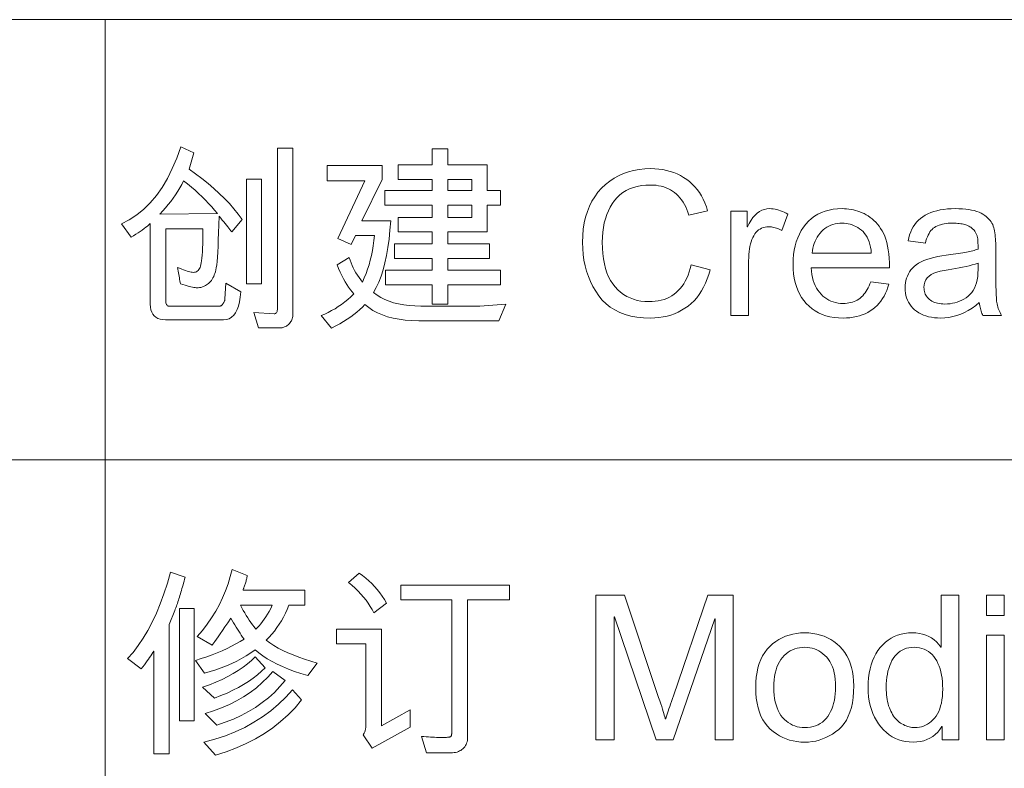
# Model space of a CAD drawing. Header units: millimetres. Extents: x 2163 to 2692, y -1564 to -1190.
# Tile 28 of 45: x 2599 to 2617, y -1531 to -1517. Entities that reach past the tile are written whole.
import ezdxf

# ---------------------------------------------------------------- set-up
doc = ezdxf.new("R2010")
doc.units = ezdxf.units.MM

msp = doc.modelspace()

# ---------------------------------------------------------------- linework, layer by layer
at = {"color": 7, "lineweight": 13}
for p, q in [((2466.018, -1517.474), (2679.145, -1517.474)), ((2548.825, -1525.376), (2679.145, -1525.376))]:
    msp.add_line(p, q, dxfattribs=at)
at = {"color": 7, "lineweight": 13, "ltscale": 0.4125}
msp.add_line((2600.953, -1517.474), (2600.953, -1541.234), dxfattribs=at)
at = {"color": 7, "lineweight": 13}
for points in [[(2603.414, -1521.061), (2603.225, -1521.285), (2603.21, -1521.264), (2603.193, -1521.241), (2603.174, -1521.216), (2603.154, -1521.19), (2603.132, -1521.162), (2603.108, -1521.133), (2603.083, -1521.103), (2603.056, -1521.071), (2603.027, -1521.037), (2602.997, -1521.002), (2602.993, -1521.157), (2602.989, -1521.298), (2602.984, -1521.426), (2602.979, -1521.542), (2602.974, -1521.645), (2602.968, -1521.735), (2602.962, -1521.812), (2602.955, -1521.877), (2602.948, -1521.928), (2602.94, -1521.967), (2602.932, -1521.998), (2602.923, -1522.028), (2602.912, -1522.057), (2602.901, -1522.083), (2602.888, -1522.108), (2602.874, -1522.131), (2602.86, -1522.153), (2602.844, -1522.173), (2602.827, -1522.191), (2602.809, -1522.207), (2602.791, -1522.222), (2602.772, -1522.236), (2602.752, -1522.247), (2602.732, -1522.258), (2602.712, -1522.266), (2602.691, -1522.273), (2602.669, -1522.279), (2602.648, -1522.283), (2602.625, -1522.285), (2602.603, -1522.286), (2602.587, -1522.285), (2602.568, -1522.283), (2602.546, -1522.28), (2602.521, -1522.275), (2602.493, -1522.268), (2602.462, -1522.261), (2602.427, -1522.251), (2602.39, -1522.241), (2602.349, -1522.229), (2602.305, -1522.215), (2602.3, -1522.19), (2602.295, -1522.164), (2602.29, -1522.137), (2602.285, -1522.109), (2602.279, -1522.08), (2602.274, -1522.05), (2602.268, -1522.019), (2602.262, -1521.987), (2602.257, -1521.954), (2602.251, -1521.92), (2602.29, -1521.937), (2602.328, -1521.953), (2602.362, -1521.966), (2602.394, -1521.978), (2602.424, -1521.988), (2602.451, -1521.996), (2602.475, -1522.002), (2602.497, -1522.007), (2602.517, -1522.009), (2602.534, -1522.01), (2602.554, -1522.009), (2602.573, -1522.005), (2602.59, -1521.998), (2602.606, -1521.988), (2602.62, -1521.976), (2602.634, -1521.96), (2602.645, -1521.942), (2602.656, -1521.921), (2602.665, -1521.898), (2602.672, -1521.871), (2602.679, -1521.84), (2602.685, -1521.801), (2602.69, -1521.755), (2602.694, -1521.702), (2602.698, -1521.641), (2602.701, -1521.573), (2602.704, -1521.497), (2602.705, -1521.415), (2602.707, -1521.324), (2602.707, -1521.227), (2602.042, -1521.227), (2602.042, -1522.525), (2602.043, -1522.543), (2602.045, -1522.558), (2602.048, -1522.573), (2602.053, -1522.585), (2602.059, -1522.595), (2602.067, -1522.603), (2602.076, -1522.61), (2602.086, -1522.615), (2602.098, -1522.618), (2602.111, -1522.618), (2602.993, -1522.618), (2603.002, -1522.618), (2603.01, -1522.617), (2603.018, -1522.615), (2603.026, -1522.612), (2603.033, -1522.608), (2603.04, -1522.603), (2603.047, -1522.598), (2603.054, -1522.591), (2603.061, -1522.584), (2603.068, -1522.576), (2603.074, -1522.567), (2603.079, -1522.559), (2603.084, -1522.55), (2603.088, -1522.541), (2603.092, -1522.532), (2603.096, -1522.523), (2603.098, -1522.513), (2603.1, -1522.504), (2603.102, -1522.494), (2603.103, -1522.484), (2603.117, -1522.201), (2603.388, -1522.357), (2603.379, -1522.453), (2603.365, -1522.538), (2603.346, -1522.614), (2603.323, -1522.679), (2603.295, -1522.735), (2603.262, -1522.78), (2603.223, -1522.815), (2603.18, -1522.841), (2603.133, -1522.856), (2603.08, -1522.861), (2602.039, -1522.861), (2601.986, -1522.858), (2601.939, -1522.849), (2601.898, -1522.835), (2601.862, -1522.815), (2601.832, -1522.79), (2601.807, -1522.759), (2601.788, -1522.722), (2601.774, -1522.68), (2601.765, -1522.632), (2601.763, -1522.578), (2601.763, -1521.133), (2601.739, -1521.155), (2601.712, -1521.178), (2601.683, -1521.201), (2601.652, -1521.225), (2601.619, -1521.25), (2601.583, -1521.274), (2601.545, -1521.3), (2601.505, -1521.326), (2601.463, -1521.352), (2601.418, -1521.379), (2601.245, -1521.137), (2601.386, -1521.065), (2601.519, -1520.978), (2601.645, -1520.876), (2601.763, -1520.76), (2601.873, -1520.629), (2601.976, -1520.484), (2602.071, -1520.323), (2602.158, -1520.148), (2602.237, -1519.959), (2602.309, -1519.754), (2602.544, -1519.862), (2602.458, -1520.156), (2602.577, -1520.24), (2602.69, -1520.326), (2602.799, -1520.414), (2602.903, -1520.502), (2603.001, -1520.592), (2603.094, -1520.683), (2603.182, -1520.776), (2603.264, -1520.87), (2603.342, -1520.965)], [(2604.323, -1522.756), (2604.322, -1522.779), (2604.32, -1522.8), (2604.316, -1522.821), (2604.311, -1522.841), (2604.305, -1522.859), (2604.296, -1522.877), (2604.287, -1522.894), (2604.276, -1522.91), (2604.263, -1522.925), (2604.249, -1522.938), (2604.235, -1522.951), (2604.22, -1522.963), (2604.205, -1522.973), (2604.19, -1522.981), (2604.174, -1522.989), (2604.159, -1522.995), (2604.143, -1523), (2604.127, -1523.003), (2604.111, -1523.005), (2604.095, -1523.006), (2603.704, -1523.006), (2603.621, -1522.733), (2603.989, -1522.753), (2604, -1522.752), (2604.01, -1522.748), (2604.018, -1522.742), (2604.026, -1522.734), (2604.032, -1522.723), (2604.038, -1522.71), (2604.042, -1522.694), (2604.045, -1522.676), (2604.046, -1522.655), (2604.047, -1522.633), (2604.047, -1519.782), (2604.323, -1519.782)], [(2608.048, -1522.235), (2607.101, -1522.235), (2607.101, -1522.578), (2606.825, -1522.578), (2606.825, -1522.235), (2605.985, -1522.235), (2605.985, -1521.973), (2606.825, -1521.973), (2606.825, -1521.759), (2606.144, -1521.759), (2606.144, -1521.499), (2606.825, -1521.499), (2606.825, -1521.282), (2606.213, -1521.282), (2606.213, -1521.022), (2606.825, -1521.022), (2606.825, -1520.801), (2605.974, -1520.801), (2605.974, -1520.539), (2606.825, -1520.539), (2606.825, -1520.341), (2606.213, -1520.341), (2606.213, -1520.079), (2606.825, -1520.079), (2606.825, -1519.793), (2607.101, -1519.793), (2607.101, -1520.079), (2607.81, -1520.079), (2607.81, -1520.539), (2608.048, -1520.539), (2608.048, -1520.801), (2607.81, -1520.801), (2607.81, -1521.282), (2607.101, -1521.282), (2607.101, -1521.499), (2607.854, -1521.499), (2607.854, -1521.759), (2607.101, -1521.759), (2607.101, -1521.973), (2608.048, -1521.973)], [(2608.147, -1522.581), (2608.02, -1522.878), (2606.582, -1522.878), (2606.458, -1522.875), (2606.34, -1522.867), (2606.227, -1522.852), (2606.121, -1522.832), (2606.022, -1522.806), (2605.928, -1522.774), (2605.84, -1522.736), (2605.759, -1522.693), (2605.684, -1522.643), (2605.615, -1522.588), (2605.571, -1522.634), (2605.524, -1522.678), (2605.473, -1522.722), (2605.418, -1522.765), (2605.36, -1522.808), (2605.298, -1522.849), (2605.232, -1522.89), (2605.163, -1522.931), (2605.091, -1522.97), (2605.014, -1523.009), (2604.83, -1522.785), (2604.894, -1522.758), (2604.957, -1522.728), (2605.018, -1522.696), (2605.079, -1522.662), (2605.138, -1522.624), (2605.197, -1522.584), (2605.254, -1522.541), (2605.31, -1522.496), (2605.365, -1522.448), (2605.419, -1522.397), (2605.387, -1522.361), (2605.355, -1522.321), (2605.323, -1522.277), (2605.292, -1522.23), (2605.262, -1522.18), (2605.232, -1522.126), (2605.202, -1522.068), (2605.172, -1522.008), (2605.143, -1521.943), (2605.115, -1521.876), (2605.332, -1521.741), (2605.348, -1521.79), (2605.366, -1521.837), (2605.385, -1521.884), (2605.406, -1521.929), (2605.429, -1521.974), (2605.454, -1522.018), (2605.481, -1522.061), (2605.509, -1522.102), (2605.539, -1522.143), (2605.571, -1522.183), (2605.604, -1522.109), (2605.635, -1522.033), (2605.663, -1521.955), (2605.689, -1521.874), (2605.711, -1521.791), (2605.731, -1521.707), (2605.749, -1521.62), (2605.763, -1521.531), (2605.776, -1521.44), (2605.785, -1521.347), (2605.449, -1521.347), (2605.366, -1521.51), (2605.127, -1521.402), (2605.615, -1520.366), (2604.938, -1520.366), (2604.938, -1520.094), (2605.923, -1520.094), (2605.923, -1520.345), (2605.561, -1521.082), (2606.079, -1521.082), (2606.065, -1521.251), (2606.048, -1521.411), (2606.027, -1521.563), (2606.002, -1521.705), (2605.973, -1521.839), (2605.941, -1521.963), (2605.904, -1522.079), (2605.864, -1522.186), (2605.819, -1522.284), (2605.771, -1522.373), (2605.833, -1522.419), (2605.899, -1522.46), (2605.971, -1522.496), (2606.049, -1522.528), (2606.131, -1522.554), (2606.219, -1522.576), (2606.312, -1522.593), (2606.41, -1522.605), (2606.513, -1522.612), (2606.621, -1522.615), (2607.679, -1522.615)], [(2611.811, -1521.962), (2611.786, -1522.048), (2611.759, -1522.128), (2611.728, -1522.205), (2611.693, -1522.276), (2611.655, -1522.344), (2611.614, -1522.407), (2611.57, -1522.465), (2611.522, -1522.519), (2611.47, -1522.569), (2611.415, -1522.614), (2611.358, -1522.655), (2611.298, -1522.691), (2611.236, -1522.724), (2611.172, -1522.752), (2611.105, -1522.775), (2611.037, -1522.794), (2610.966, -1522.81), (2610.892, -1522.82), (2610.817, -1522.827), (2610.739, -1522.829), (2610.615, -1522.825), (2610.498, -1522.813), (2610.388, -1522.793), (2610.285, -1522.765), (2610.189, -1522.729), (2610.1, -1522.685), (2610.017, -1522.633), (2609.942, -1522.574), (2609.873, -1522.506), (2609.812, -1522.43), (2609.757, -1522.349), (2609.707, -1522.264), (2609.664, -1522.176), (2609.626, -1522.085), (2609.594, -1521.991), (2609.568, -1521.893), (2609.547, -1521.793), (2609.533, -1521.689), (2609.524, -1521.581), (2609.521, -1521.471), (2609.524, -1521.35), (2609.535, -1521.234), (2609.552, -1521.123), (2609.576, -1521.018), (2609.607, -1520.918), (2609.644, -1520.823), (2609.689, -1520.734), (2609.74, -1520.651), (2609.798, -1520.572), (2609.863, -1520.499), (2609.934, -1520.433), (2610.008, -1520.373), (2610.086, -1520.32), (2610.168, -1520.275), (2610.254, -1520.236), (2610.344, -1520.205), (2610.438, -1520.18), (2610.536, -1520.162), (2610.637, -1520.152), (2610.743, -1520.148), (2610.817, -1520.15), (2610.89, -1520.156), (2610.96, -1520.166), (2611.028, -1520.179), (2611.094, -1520.197), (2611.157, -1520.218), (2611.219, -1520.243), (2611.278, -1520.272), (2611.335, -1520.305), (2611.39, -1520.341), (2611.442, -1520.381), (2611.491, -1520.425), (2611.537, -1520.473), (2611.579, -1520.524), (2611.618, -1520.579), (2611.654, -1520.637), (2611.687, -1520.698), (2611.717, -1520.764), (2611.743, -1520.833), (2611.766, -1520.905), (2611.431, -1520.985), (2611.413, -1520.932), (2611.393, -1520.882), (2611.372, -1520.835), (2611.348, -1520.79), (2611.324, -1520.748), (2611.297, -1520.708), (2611.268, -1520.672), (2611.238, -1520.638), (2611.206, -1520.607), (2611.172, -1520.578), (2611.137, -1520.552), (2611.1, -1520.529), (2611.061, -1520.509), (2611.02, -1520.491), (2610.977, -1520.476), (2610.933, -1520.464), (2610.887, -1520.454), (2610.84, -1520.447), (2610.79, -1520.443), (2610.739, -1520.442), (2610.656, -1520.445), (2610.578, -1520.453), (2610.503, -1520.467), (2610.433, -1520.487), (2610.366, -1520.512), (2610.304, -1520.542), (2610.246, -1520.578), (2610.192, -1520.62), (2610.142, -1520.668), (2610.096, -1520.72), (2610.054, -1520.778), (2610.017, -1520.839), (2609.984, -1520.905), (2609.955, -1520.974), (2609.931, -1521.046), (2609.911, -1521.123), (2609.896, -1521.203), (2609.885, -1521.288), (2609.879, -1521.376), (2609.876, -1521.467), (2609.879, -1521.573), (2609.886, -1521.673), (2609.897, -1521.767), (2609.913, -1521.856), (2609.934, -1521.939), (2609.959, -1522.017), (2609.989, -1522.089), (2610.024, -1522.155), (2610.063, -1522.216), (2610.107, -1522.272), (2610.155, -1522.322), (2610.205, -1522.367), (2610.258, -1522.406), (2610.314, -1522.441), (2610.373, -1522.469), (2610.435, -1522.493), (2610.499, -1522.512), (2610.566, -1522.525), (2610.636, -1522.533), (2610.709, -1522.535), (2610.769, -1522.534), (2610.826, -1522.529), (2610.881, -1522.521), (2610.934, -1522.509), (2610.985, -1522.494), (2611.033, -1522.476), (2611.079, -1522.455), (2611.123, -1522.43), (2611.164, -1522.402), (2611.203, -1522.371), (2611.24, -1522.336), (2611.275, -1522.298), (2611.307, -1522.257), (2611.337, -1522.213), (2611.365, -1522.165), (2611.39, -1522.114), (2611.414, -1522.059), (2611.434, -1522.001), (2611.453, -1521.94), (2611.469, -1521.876)], [(2602.969, -1520.956), (2602.918, -1520.895), (2602.865, -1520.833), (2602.81, -1520.773), (2602.752, -1520.713), (2602.693, -1520.653), (2602.631, -1520.594), (2602.567, -1520.536), (2602.5, -1520.479), (2602.431, -1520.422), (2602.36, -1520.366), (2602.328, -1520.43), (2602.293, -1520.493), (2602.256, -1520.555), (2602.217, -1520.616), (2602.176, -1520.676), (2602.132, -1520.736), (2602.086, -1520.794), (2602.038, -1520.851), (2601.988, -1520.908), (2601.936, -1520.964)], [(2603.761, -1522.215), (2603.487, -1522.215), (2603.487, -1520.338), (2603.761, -1520.338)], [(2607.534, -1520.539), (2607.534, -1520.341), (2607.101, -1520.341), (2607.101, -1520.539)], [(2607.534, -1521.022), (2607.534, -1520.801), (2607.101, -1520.801), (2607.101, -1521.022)], [(2613.206, -1520.967), (2613.096, -1521.261), (2613.072, -1521.247), (2613.049, -1521.236), (2613.025, -1521.225), (2613.002, -1521.216), (2612.979, -1521.209), (2612.956, -1521.203), (2612.933, -1521.198), (2612.91, -1521.194), (2612.887, -1521.192), (2612.864, -1521.192), (2612.83, -1521.193), (2612.796, -1521.198), (2612.765, -1521.206), (2612.735, -1521.217), (2612.708, -1521.232), (2612.681, -1521.249), (2612.657, -1521.27), (2612.634, -1521.294), (2612.613, -1521.321), (2612.594, -1521.352), (2612.576, -1521.385), (2612.561, -1521.421), (2612.547, -1521.459), (2612.535, -1521.5), (2612.525, -1521.544), (2612.517, -1521.59), (2612.51, -1521.638), (2612.506, -1521.69), (2612.503, -1521.743), (2612.502, -1521.8), (2612.502, -1522.785), (2612.184, -1522.785), (2612.184, -1520.909), (2612.474, -1520.909), (2612.474, -1521.192), (2612.481, -1521.192), (2612.512, -1521.13), (2612.545, -1521.074), (2612.58, -1521.026), (2612.617, -1520.983), (2612.656, -1520.948), (2612.697, -1520.918), (2612.74, -1520.896), (2612.784, -1520.879), (2612.83, -1520.87), (2612.879, -1520.866), (2612.911, -1520.867), (2612.944, -1520.87), (2612.976, -1520.875), (2613.009, -1520.882), (2613.042, -1520.891), (2613.074, -1520.903), (2613.107, -1520.916), (2613.14, -1520.931), (2613.173, -1520.948)], [(2615.03, -1521.927), (2613.625, -1521.927), (2613.63, -1521.988), (2613.638, -1522.046), (2613.649, -1522.101), (2613.662, -1522.153), (2613.679, -1522.202), (2613.698, -1522.248), (2613.72, -1522.291), (2613.745, -1522.331), (2613.772, -1522.368), (2613.802, -1522.403), (2613.835, -1522.434), (2613.869, -1522.462), (2613.904, -1522.487), (2613.942, -1522.508), (2613.98, -1522.526), (2614.021, -1522.541), (2614.062, -1522.552), (2614.106, -1522.561), (2614.151, -1522.566), (2614.198, -1522.567), (2614.233, -1522.566), (2614.268, -1522.563), (2614.302, -1522.559), (2614.334, -1522.552), (2614.365, -1522.543), (2614.395, -1522.532), (2614.424, -1522.52), (2614.452, -1522.506), (2614.478, -1522.489), (2614.503, -1522.471), (2614.528, -1522.451), (2614.551, -1522.428), (2614.572, -1522.404), (2614.593, -1522.378), (2614.613, -1522.35), (2614.631, -1522.32), (2614.648, -1522.288), (2614.664, -1522.254), (2614.679, -1522.218), (2614.693, -1522.18), (2615.02, -1522.221), (2615.002, -1522.278), (2614.983, -1522.333), (2614.96, -1522.384), (2614.935, -1522.434), (2614.907, -1522.48), (2614.877, -1522.524), (2614.843, -1522.565), (2614.808, -1522.603), (2614.769, -1522.639), (2614.728, -1522.671), (2614.685, -1522.701), (2614.639, -1522.728), (2614.591, -1522.752), (2614.541, -1522.772), (2614.489, -1522.79), (2614.435, -1522.804), (2614.379, -1522.815), (2614.321, -1522.823), (2614.26, -1522.827), (2614.198, -1522.829), (2614.115, -1522.826), (2614.036, -1522.818), (2613.961, -1522.806), (2613.889, -1522.787), (2613.821, -1522.764), (2613.757, -1522.736), (2613.696, -1522.702), (2613.64, -1522.663), (2613.587, -1522.619), (2613.537, -1522.57), (2613.492, -1522.516), (2613.452, -1522.459), (2613.416, -1522.397), (2613.385, -1522.332), (2613.359, -1522.263), (2613.337, -1522.191), (2613.321, -1522.114), (2613.309, -1522.034), (2613.302, -1521.95), (2613.299, -1521.862), (2613.302, -1521.775), (2613.309, -1521.691), (2613.32, -1521.611), (2613.336, -1521.534), (2613.357, -1521.46), (2613.382, -1521.39), (2613.412, -1521.323), (2613.447, -1521.259), (2613.486, -1521.199), (2613.53, -1521.142), (2613.578, -1521.09), (2613.63, -1521.043), (2613.686, -1521.001), (2613.745, -1520.966), (2613.808, -1520.935), (2613.875, -1520.91), (2613.945, -1520.891), (2614.02, -1520.877), (2614.098, -1520.869), (2614.18, -1520.866), (2614.221, -1520.867), (2614.261, -1520.87), (2614.302, -1520.874), (2614.342, -1520.881), (2614.381, -1520.889), (2614.421, -1520.899), (2614.46, -1520.91), (2614.498, -1520.924), (2614.537, -1520.939), (2614.575, -1520.956), (2614.612, -1520.976), (2614.649, -1520.998), (2614.684, -1521.022), (2614.718, -1521.049), (2614.751, -1521.078), (2614.782, -1521.11), (2614.813, -1521.145), (2614.842, -1521.182), (2614.871, -1521.221), (2614.898, -1521.263), (2614.923, -1521.309), (2614.945, -1521.359), (2614.965, -1521.414), (2614.983, -1521.473), (2614.997, -1521.537), (2615.009, -1521.606), (2615.018, -1521.68), (2615.025, -1521.757), (2615.029, -1521.84)], [(2617.041, -1522.785), (2616.706, -1522.785), (2616.698, -1522.766), (2616.689, -1522.747), (2616.681, -1522.727), (2616.674, -1522.705), (2616.667, -1522.683), (2616.661, -1522.659), (2616.655, -1522.634), (2616.65, -1522.608), (2616.645, -1522.581), (2616.641, -1522.553), (2616.577, -1522.605), (2616.511, -1522.652), (2616.444, -1522.694), (2616.377, -1522.73), (2616.308, -1522.76), (2616.239, -1522.785), (2616.168, -1522.804), (2616.096, -1522.818), (2616.023, -1522.826), (2615.95, -1522.829), (2615.892, -1522.827), (2615.836, -1522.823), (2615.783, -1522.815), (2615.732, -1522.805), (2615.684, -1522.792), (2615.638, -1522.775), (2615.595, -1522.756), (2615.555, -1522.734), (2615.517, -1522.709), (2615.481, -1522.68), (2615.449, -1522.65), (2615.419, -1522.617), (2615.394, -1522.583), (2615.371, -1522.546), (2615.353, -1522.508), (2615.337, -1522.468), (2615.325, -1522.426), (2615.317, -1522.382), (2615.311, -1522.336), (2615.31, -1522.288), (2615.311, -1522.242), (2615.316, -1522.198), (2615.325, -1522.155), (2615.336, -1522.114), (2615.351, -1522.075), (2615.369, -1522.037), (2615.391, -1522.001), (2615.415, -1521.967), (2615.444, -1521.934), (2615.475, -1521.903), (2615.51, -1521.874), (2615.551, -1521.847), (2615.596, -1521.822), (2615.646, -1521.799), (2615.701, -1521.778), (2615.761, -1521.758), (2615.826, -1521.741), (2615.895, -1521.726), (2615.969, -1521.714), (2616.049, -1521.703), (2616.346, -1521.658), (2616.378, -1521.653), (2616.41, -1521.647), (2616.44, -1521.641), (2616.469, -1521.635), (2616.497, -1521.629), (2616.524, -1521.622), (2616.55, -1521.615), (2616.574, -1521.608), (2616.598, -1521.601), (2616.62, -1521.593), (2616.62, -1521.565), (2616.619, -1521.539), (2616.619, -1521.515), (2616.618, -1521.492), (2616.618, -1521.471), (2616.617, -1521.451), (2616.616, -1521.434), (2616.614, -1521.418), (2616.613, -1521.403), (2616.611, -1521.391), (2616.609, -1521.379), (2616.606, -1521.367), (2616.603, -1521.355), (2616.598, -1521.342), (2616.594, -1521.33), (2616.588, -1521.318), (2616.582, -1521.305), (2616.575, -1521.293), (2616.567, -1521.28), (2616.559, -1521.268), (2616.55, -1521.255), (2616.539, -1521.243), (2616.528, -1521.232), (2616.516, -1521.221), (2616.502, -1521.21), (2616.488, -1521.2), (2616.473, -1521.191), (2616.456, -1521.182), (2616.439, -1521.173), (2616.42, -1521.165), (2616.4, -1521.158), (2616.379, -1521.151), (2616.357, -1521.145), (2616.333, -1521.14), (2616.308, -1521.136), (2616.282, -1521.132), (2616.254, -1521.13), (2616.225, -1521.128), (2616.195, -1521.127), (2616.164, -1521.126), (2616.124, -1521.127), (2616.085, -1521.129), (2616.048, -1521.133), (2616.013, -1521.138), (2615.98, -1521.145), (2615.948, -1521.154), (2615.919, -1521.163), (2615.89, -1521.175), (2615.864, -1521.188), (2615.839, -1521.202), (2615.816, -1521.219), (2615.794, -1521.238), (2615.774, -1521.26), (2615.756, -1521.284), (2615.739, -1521.311), (2615.723, -1521.341), (2615.709, -1521.373), (2615.696, -1521.408), (2615.685, -1521.445), (2615.676, -1521.485), (2615.365, -1521.444), (2615.376, -1521.388), (2615.391, -1521.335), (2615.41, -1521.284), (2615.431, -1521.237), (2615.456, -1521.192), (2615.484, -1521.15), (2615.515, -1521.111), (2615.55, -1521.075), (2615.587, -1521.042), (2615.628, -1521.011), (2615.672, -1520.984), (2615.719, -1520.959), (2615.77, -1520.937), (2615.823, -1520.918), (2615.88, -1520.903), (2615.94, -1520.889), (2616.003, -1520.879), (2616.069, -1520.872), (2616.139, -1520.868), (2616.211, -1520.866), (2616.277, -1520.867), (2616.339, -1520.87), (2616.398, -1520.875), (2616.453, -1520.882), (2616.504, -1520.891), (2616.552, -1520.902), (2616.596, -1520.915), (2616.637, -1520.93), (2616.674, -1520.947), (2616.707, -1520.966), (2616.738, -1520.987), (2616.766, -1521.008), (2616.791, -1521.03), (2616.814, -1521.053), (2616.835, -1521.076), (2616.853, -1521.101), (2616.869, -1521.126), (2616.882, -1521.153), (2616.893, -1521.18), (2616.902, -1521.208), (2616.909, -1521.237), (2616.915, -1521.267), (2616.92, -1521.3), (2616.925, -1521.334), (2616.929, -1521.369), (2616.932, -1521.407), (2616.935, -1521.445), (2616.937, -1521.486), (2616.938, -1521.528), (2616.938, -1521.572), (2616.938, -1522), (2616.938, -1522.075), (2616.939, -1522.146), (2616.939, -1522.211), (2616.94, -1522.271), (2616.942, -1522.326), (2616.943, -1522.376), (2616.945, -1522.421), (2616.948, -1522.46), (2616.95, -1522.495), (2616.953, -1522.524), (2616.957, -1522.55), (2616.961, -1522.577), (2616.967, -1522.603), (2616.974, -1522.63), (2616.983, -1522.656), (2616.992, -1522.682), (2617.002, -1522.708), (2617.014, -1522.733), (2617.027, -1522.759)], [(2614.703, -1521.665), (2614.698, -1521.61), (2614.69, -1521.557), (2614.679, -1521.508), (2614.665, -1521.462), (2614.649, -1521.419), (2614.63, -1521.379), (2614.608, -1521.343), (2614.583, -1521.31), (2614.556, -1521.279), (2614.526, -1521.253), (2614.494, -1521.229), (2614.461, -1521.207), (2614.428, -1521.188), (2614.394, -1521.172), (2614.36, -1521.158), (2614.325, -1521.146), (2614.29, -1521.138), (2614.254, -1521.131), (2614.217, -1521.127), (2614.18, -1521.126), (2614.136, -1521.128), (2614.093, -1521.132), (2614.052, -1521.14), (2614.013, -1521.15), (2613.975, -1521.164), (2613.939, -1521.18), (2613.905, -1521.2), (2613.872, -1521.222), (2613.84, -1521.248), (2613.81, -1521.276), (2613.783, -1521.307), (2613.757, -1521.34), (2613.734, -1521.375), (2613.714, -1521.411), (2613.696, -1521.449), (2613.68, -1521.489), (2613.667, -1521.53), (2613.656, -1521.574), (2613.648, -1521.619), (2613.642, -1521.665)], [(2616.62, -1521.959), (2616.62, -1521.844), (2616.569, -1521.86), (2616.516, -1521.876), (2616.46, -1521.891), (2616.403, -1521.905), (2616.343, -1521.919), (2616.281, -1521.931), (2616.216, -1521.943), (2616.15, -1521.955), (2616.081, -1521.966), (2616.01, -1521.976), (2615.941, -1521.988), (2615.88, -1522.004), (2615.826, -1522.024), (2615.779, -1522.048), (2615.739, -1522.076), (2615.707, -1522.109), (2615.682, -1522.146), (2615.664, -1522.187), (2615.653, -1522.232), (2615.649, -1522.281), (2615.65, -1522.306), (2615.653, -1522.331), (2615.658, -1522.354), (2615.665, -1522.377), (2615.673, -1522.399), (2615.684, -1522.419), (2615.697, -1522.439), (2615.711, -1522.458), (2615.728, -1522.477), (2615.746, -1522.494), (2615.767, -1522.51), (2615.789, -1522.524), (2615.812, -1522.537), (2615.838, -1522.548), (2615.865, -1522.557), (2615.894, -1522.564), (2615.924, -1522.57), (2615.956, -1522.574), (2615.99, -1522.577), (2616.026, -1522.578), (2616.072, -1522.576), (2616.118, -1522.572), (2616.162, -1522.565), (2616.205, -1522.555), (2616.247, -1522.543), (2616.288, -1522.527), (2616.328, -1522.509), (2616.366, -1522.488), (2616.404, -1522.464), (2616.44, -1522.437), (2616.474, -1522.407), (2616.505, -1522.373), (2616.532, -1522.335), (2616.555, -1522.293), (2616.575, -1522.247), (2616.591, -1522.198), (2616.604, -1522.144), (2616.613, -1522.086), (2616.618, -1522.025)], [(2602.388, -1527.482), (2602.379, -1527.518), (2602.369, -1527.553), (2602.36, -1527.588), (2602.351, -1527.621), (2602.341, -1527.654), (2602.332, -1527.687), (2602.323, -1527.718), (2602.314, -1527.749), (2602.305, -1527.78), (2602.296, -1527.81), (2602.287, -1527.839), (2602.278, -1527.867), (2602.269, -1527.896), (2602.26, -1527.923), (2602.251, -1527.951), (2602.241, -1527.977), (2602.232, -1528.004), (2602.222, -1528.03), (2602.212, -1528.055), (2602.203, -1528.08), (2602.102, -1528.328), (2602.102, -1530.651), (2601.828, -1530.651), (2601.828, -1528.808), (2601.821, -1528.808), (2601.806, -1528.835), (2601.789, -1528.862), (2601.771, -1528.891), (2601.751, -1528.921), (2601.73, -1528.952), (2601.707, -1528.984), (2601.683, -1529.018), (2601.657, -1529.053), (2601.629, -1529.089), (2601.6, -1529.127), (2601.357, -1528.943), (2601.454, -1528.831), (2601.546, -1528.709), (2601.634, -1528.578), (2601.717, -1528.438), (2601.797, -1528.287), (2601.872, -1528.128), (2601.942, -1527.958), (2602.009, -1527.779), (2602.071, -1527.59), (2602.128, -1527.392)], [(2604.761, -1529.022), (2604.589, -1529.247), (2604.467, -1529.21), (2604.351, -1529.171), (2604.241, -1529.13), (2604.137, -1529.087), (2604.04, -1529.042), (2603.948, -1528.994), (2603.863, -1528.945), (2603.784, -1528.893), (2603.712, -1528.84), (2603.645, -1528.784), (2603.566, -1528.84), (2603.485, -1528.893), (2603.401, -1528.942), (2603.314, -1528.989), (2603.224, -1529.033), (2603.132, -1529.073), (2603.037, -1529.11), (2602.94, -1529.144), (2602.839, -1529.175), (2602.736, -1529.203), (2602.574, -1528.975), (2602.677, -1528.943), (2602.777, -1528.909), (2602.874, -1528.874), (2602.966, -1528.838), (2603.055, -1528.8), (2603.141, -1528.761), (2603.222, -1528.721), (2603.3, -1528.679), (2603.375, -1528.636), (2603.445, -1528.591), (2603.421, -1528.557), (2603.397, -1528.523), (2603.374, -1528.488), (2603.35, -1528.452), (2603.326, -1528.415), (2603.302, -1528.377), (2603.278, -1528.338), (2603.254, -1528.299), (2603.23, -1528.259), (2603.207, -1528.218), (2603.153, -1528.299), (2603.103, -1528.374), (2603.058, -1528.44), (2603.017, -1528.499), (2602.981, -1528.551), (2602.95, -1528.596), (2602.923, -1528.633), (2602.901, -1528.662), (2602.884, -1528.684), (2602.871, -1528.699), (2602.606, -1528.547), (2602.698, -1528.436), (2602.785, -1528.323), (2602.864, -1528.208), (2602.937, -1528.091), (2603.003, -1527.971), (2603.062, -1527.85), (2603.114, -1527.726), (2603.16, -1527.6), (2603.199, -1527.471), (2603.232, -1527.341), (2603.504, -1527.451), (2603.501, -1527.468), (2603.497, -1527.485), (2603.494, -1527.502), (2603.49, -1527.519), (2603.485, -1527.536), (2603.481, -1527.553), (2603.476, -1527.57), (2603.47, -1527.587), (2603.465, -1527.604), (2603.459, -1527.621), (2603.453, -1527.638), (2603.448, -1527.652), (2603.443, -1527.666), (2603.439, -1527.677), (2603.436, -1527.687), (2603.433, -1527.696), (2603.431, -1527.703), (2603.429, -1527.708), (2603.428, -1527.712), (2603.428, -1527.714), (2604.536, -1527.714), (2604.536, -1527.986), (2604.25, -1527.986), (2604.221, -1528.058), (2604.189, -1528.128), (2604.155, -1528.196), (2604.118, -1528.262), (2604.079, -1528.326), (2604.037, -1528.387), (2603.993, -1528.447), (2603.946, -1528.504), (2603.897, -1528.559), (2603.845, -1528.612), (2603.911, -1528.66), (2603.983, -1528.707), (2604.06, -1528.752), (2604.144, -1528.795), (2604.232, -1528.837), (2604.327, -1528.877), (2604.427, -1528.916), (2604.532, -1528.953), (2604.644, -1528.988)], [(2606.002, -1527.947), (2605.774, -1528.121), (2605.745, -1528.063), (2605.712, -1528.006), (2605.675, -1527.95), (2605.635, -1527.894), (2605.591, -1527.839), (2605.544, -1527.785), (2605.493, -1527.731), (2605.438, -1527.678), (2605.38, -1527.626), (2605.318, -1527.574), (2605.511, -1527.406), (2605.571, -1527.45), (2605.629, -1527.496), (2605.685, -1527.544), (2605.738, -1527.595), (2605.788, -1527.648), (2605.836, -1527.703), (2605.881, -1527.761), (2605.924, -1527.821), (2605.964, -1527.883)], [(2608.21, -1527.889), (2607.457, -1527.889), (2607.457, -1530.311), (2607.459, -1530.339), (2607.459, -1530.365), (2607.457, -1530.391), (2607.454, -1530.415), (2607.448, -1530.439), (2607.44, -1530.461), (2607.431, -1530.483), (2607.42, -1530.504), (2607.407, -1530.523), (2607.392, -1530.542), (2607.375, -1530.559), (2607.357, -1530.575), (2607.337, -1530.589), (2607.315, -1530.6), (2607.292, -1530.61), (2607.268, -1530.619), (2607.241, -1530.625), (2607.214, -1530.63), (2607.184, -1530.632), (2607.153, -1530.633), (2606.72, -1530.633), (2606.628, -1530.34), (2606.672, -1530.343), (2606.714, -1530.346), (2606.754, -1530.349), (2606.793, -1530.351), (2606.83, -1530.353), (2606.865, -1530.354), (2606.899, -1530.356), (2606.931, -1530.357), (2606.962, -1530.357), (2606.99, -1530.357), (2607.016, -1530.357), (2607.039, -1530.357), (2607.06, -1530.356), (2607.078, -1530.356), (2607.095, -1530.355), (2607.11, -1530.354), (2607.122, -1530.353), (2607.132, -1530.351), (2607.141, -1530.349), (2607.147, -1530.348), (2607.152, -1530.345), (2607.156, -1530.342), (2607.16, -1530.338), (2607.163, -1530.334), (2607.166, -1530.328), (2607.168, -1530.322), (2607.17, -1530.315), (2607.172, -1530.308), (2607.172, -1530.299), (2607.173, -1530.29), (2607.173, -1527.889), (2606.26, -1527.889), (2606.26, -1527.624), (2608.21, -1527.624)], [(2612.226, -1530.398), (2611.9, -1530.398), (2611.9, -1528.229), (2611.893, -1528.229), (2611.147, -1530.398), (2610.84, -1530.398), (2610.097, -1528.193), (2610.086, -1528.193), (2610.086, -1530.398), (2609.761, -1530.398), (2609.761, -1527.806), (2610.274, -1527.806), (2610.887, -1529.641), (2610.907, -1529.7), (2610.925, -1529.754), (2610.941, -1529.804), (2610.955, -1529.849), (2610.968, -1529.89), (2610.979, -1529.926), (2610.988, -1529.958), (2610.996, -1529.985), (2611.002, -1530.007), (2611.006, -1530.025), (2611.013, -1530.025), (2611.023, -1529.994), (2611.034, -1529.96), (2611.045, -1529.924), (2611.058, -1529.886), (2611.071, -1529.846), (2611.085, -1529.803), (2611.1, -1529.758), (2611.116, -1529.711), (2611.133, -1529.661), (2611.151, -1529.609), (2611.77, -1527.806), (2612.226, -1527.806)], [(2616.275, -1530.398), (2615.978, -1530.398), (2615.978, -1530.159), (2615.971, -1530.159), (2615.934, -1530.213), (2615.895, -1530.261), (2615.852, -1530.304), (2615.805, -1530.34), (2615.755, -1530.371), (2615.702, -1530.397), (2615.645, -1530.417), (2615.584, -1530.431), (2615.52, -1530.439), (2615.452, -1530.442), (2615.385, -1530.439), (2615.319, -1530.431), (2615.256, -1530.418), (2615.195, -1530.398), (2615.136, -1530.374), (2615.08, -1530.344), (2615.026, -1530.308), (2614.974, -1530.267), (2614.924, -1530.221), (2614.877, -1530.169), (2614.833, -1530.113), (2614.794, -1530.053), (2614.759, -1529.991), (2614.729, -1529.925), (2614.704, -1529.855), (2614.683, -1529.783), (2614.667, -1529.707), (2614.655, -1529.628), (2614.649, -1529.546), (2614.646, -1529.461), (2614.648, -1529.372), (2614.655, -1529.287), (2614.666, -1529.205), (2614.681, -1529.128), (2614.701, -1529.054), (2614.725, -1528.984), (2614.753, -1528.918), (2614.785, -1528.856), (2614.822, -1528.798), (2614.864, -1528.743), (2614.909, -1528.693), (2614.956, -1528.648), (2615.007, -1528.609), (2615.06, -1528.574), (2615.116, -1528.545), (2615.175, -1528.522), (2615.237, -1528.503), (2615.301, -1528.49), (2615.368, -1528.482), (2615.438, -1528.48), (2615.504, -1528.482), (2615.566, -1528.49), (2615.625, -1528.503), (2615.681, -1528.521), (2615.734, -1528.544), (2615.784, -1528.572), (2615.83, -1528.605), (2615.873, -1528.644), (2615.913, -1528.687), (2615.949, -1528.736), (2615.956, -1528.736), (2615.956, -1527.806), (2616.275, -1527.806)], [(2617.09, -1528.167), (2616.771, -1528.167), (2616.771, -1527.806), (2617.09, -1527.806)], [(2603.953, -1527.986), (2603.384, -1527.986), (2603.407, -1528.032), (2603.432, -1528.078), (2603.457, -1528.122), (2603.484, -1528.166), (2603.511, -1528.209), (2603.539, -1528.252), (2603.568, -1528.293), (2603.597, -1528.334), (2603.628, -1528.375), (2603.659, -1528.414), (2603.69, -1528.384), (2603.72, -1528.352), (2603.75, -1528.316), (2603.779, -1528.278), (2603.809, -1528.237), (2603.838, -1528.192), (2603.867, -1528.145), (2603.896, -1528.095), (2603.925, -1528.042)], [(2602.551, -1530.057), (2602.287, -1530.057), (2602.287, -1528.045), (2602.551, -1528.045)], [(2606.426, -1530.173), (2605.746, -1530.547), (2605.583, -1530.311), (2605.592, -1530.297), (2605.6, -1530.283), (2605.607, -1530.269), (2605.612, -1530.255), (2605.618, -1530.241), (2605.622, -1530.226), (2605.625, -1530.212), (2605.627, -1530.198), (2605.629, -1530.184), (2605.629, -1530.17), (2605.629, -1528.678), (2605.107, -1528.678), (2605.107, -1528.414), (2605.915, -1528.414), (2605.915, -1530.149), (2606.426, -1529.862)], [(2613.508, -1528.48), (2613.582, -1528.482), (2613.654, -1528.49), (2613.724, -1528.502), (2613.791, -1528.519), (2613.855, -1528.542), (2613.917, -1528.569), (2613.976, -1528.601), (2614.033, -1528.638), (2614.087, -1528.68), (2614.138, -1528.727), (2614.185, -1528.779), (2614.228, -1528.835), (2614.266, -1528.894), (2614.298, -1528.959), (2614.326, -1529.027), (2614.348, -1529.099), (2614.366, -1529.176), (2614.378, -1529.257), (2614.386, -1529.342), (2614.388, -1529.431), (2614.385, -1529.538), (2614.377, -1529.639), (2614.364, -1529.734), (2614.345, -1529.822), (2614.32, -1529.903), (2614.291, -1529.978), (2614.256, -1530.047), (2614.215, -1530.109), (2614.169, -1530.164), (2614.118, -1530.213), (2614.063, -1530.257), (2614.007, -1530.296), (2613.949, -1530.33), (2613.89, -1530.36), (2613.83, -1530.385), (2613.768, -1530.406), (2613.705, -1530.422), (2613.641, -1530.433), (2613.575, -1530.44), (2613.508, -1530.442), (2613.437, -1530.44), (2613.369, -1530.433), (2613.303, -1530.421), (2613.238, -1530.405), (2613.176, -1530.383), (2613.115, -1530.358), (2613.056, -1530.327), (2612.999, -1530.292), (2612.944, -1530.252), (2612.891, -1530.207), (2612.841, -1530.157), (2612.796, -1530.102), (2612.757, -1530.041), (2612.723, -1529.975), (2612.694, -1529.903), (2612.671, -1529.826), (2612.652, -1529.743), (2612.639, -1529.654), (2612.631, -1529.56), (2612.629, -1529.461), (2612.631, -1529.364), (2612.639, -1529.273), (2612.652, -1529.187), (2612.669, -1529.105), (2612.692, -1529.029), (2612.72, -1528.958), (2612.753, -1528.891), (2612.791, -1528.83), (2612.834, -1528.774), (2612.882, -1528.723), (2612.933, -1528.677), (2612.988, -1528.635), (2613.044, -1528.599), (2613.103, -1528.567), (2613.165, -1528.54), (2613.228, -1528.519), (2613.295, -1528.502), (2613.363, -1528.489), (2613.434, -1528.482)], [(2617.09, -1530.398), (2616.771, -1530.398), (2616.771, -1528.522), (2617.09, -1528.522)], [(2603.822, -1529.106), (2603.757, -1529.17), (2603.686, -1529.233), (2603.609, -1529.293), (2603.526, -1529.351), (2603.438, -1529.407), (2603.345, -1529.46), (2603.245, -1529.511), (2603.14, -1529.56), (2603.03, -1529.607), (2602.913, -1529.652), (2602.703, -1529.457), (2602.825, -1529.412), (2602.941, -1529.365), (2603.051, -1529.316), (2603.155, -1529.264), (2603.252, -1529.211), (2603.343, -1529.155), (2603.428, -1529.097), (2603.507, -1529.036), (2603.579, -1528.974), (2603.645, -1528.909)], [(2613.508, -1530.181), (2613.561, -1530.179), (2613.611, -1530.172), (2613.659, -1530.162), (2613.704, -1530.148), (2613.747, -1530.13), (2613.787, -1530.108), (2613.825, -1530.082), (2613.86, -1530.052), (2613.892, -1530.017), (2613.921, -1529.979), (2613.948, -1529.937), (2613.972, -1529.893), (2613.993, -1529.847), (2614.012, -1529.797), (2614.027, -1529.746), (2614.04, -1529.691), (2614.05, -1529.634), (2614.057, -1529.575), (2614.061, -1529.513), (2614.063, -1529.449), (2614.061, -1529.38), (2614.056, -1529.315), (2614.048, -1529.253), (2614.037, -1529.195), (2614.023, -1529.14), (2614.005, -1529.089), (2613.984, -1529.041), (2613.96, -1528.996), (2613.933, -1528.956), (2613.903, -1528.918), (2613.87, -1528.884), (2613.836, -1528.854), (2613.8, -1528.827), (2613.763, -1528.804), (2613.724, -1528.784), (2613.684, -1528.768), (2613.642, -1528.756), (2613.599, -1528.747), (2613.554, -1528.741), (2613.508, -1528.74), (2613.46, -1528.741), (2613.414, -1528.747), (2613.37, -1528.756), (2613.328, -1528.769), (2613.287, -1528.785), (2613.248, -1528.805), (2613.211, -1528.828), (2613.175, -1528.856), (2613.142, -1528.886), (2613.11, -1528.921), (2613.08, -1528.959), (2613.054, -1529), (2613.03, -1529.045), (2613.01, -1529.094), (2612.993, -1529.146), (2612.979, -1529.202), (2612.968, -1529.262), (2612.96, -1529.324), (2612.956, -1529.391), (2612.954, -1529.461), (2612.956, -1529.531), (2612.961, -1529.597), (2612.968, -1529.659), (2612.98, -1529.718), (2612.994, -1529.774), (2613.011, -1529.826), (2613.032, -1529.875), (2613.055, -1529.92), (2613.082, -1529.961), (2613.112, -1529.999), (2613.145, -1530.034), (2613.179, -1530.065), (2613.214, -1530.092), (2613.252, -1530.115), (2613.29, -1530.135), (2613.331, -1530.152), (2613.373, -1530.164), (2613.416, -1530.173), (2613.461, -1530.179)], [(2615.486, -1530.181), (2615.527, -1530.179), (2615.567, -1530.174), (2615.606, -1530.165), (2615.643, -1530.153), (2615.679, -1530.138), (2615.714, -1530.119), (2615.747, -1530.096), (2615.779, -1530.071), (2615.81, -1530.042), (2615.84, -1530.009), (2615.867, -1529.973), (2615.892, -1529.933), (2615.914, -1529.89), (2615.932, -1529.844), (2615.948, -1529.793), (2615.961, -1529.74), (2615.972, -1529.682), (2615.979, -1529.621), (2615.983, -1529.557), (2615.985, -1529.489), (2615.983, -1529.422), (2615.979, -1529.358), (2615.973, -1529.296), (2615.963, -1529.237), (2615.952, -1529.181), (2615.937, -1529.128), (2615.92, -1529.077), (2615.9, -1529.03), (2615.877, -1528.985), (2615.852, -1528.943), (2615.824, -1528.904), (2615.794, -1528.87), (2615.762, -1528.839), (2615.728, -1528.813), (2615.691, -1528.79), (2615.652, -1528.772), (2615.61, -1528.758), (2615.566, -1528.748), (2615.52, -1528.742), (2615.472, -1528.74), (2615.424, -1528.742), (2615.378, -1528.747), (2615.334, -1528.757), (2615.293, -1528.771), (2615.255, -1528.789), (2615.219, -1528.811), (2615.185, -1528.837), (2615.153, -1528.867), (2615.124, -1528.901), (2615.098, -1528.938), (2615.074, -1528.979), (2615.052, -1529.023), (2615.034, -1529.069), (2615.017, -1529.118), (2615.003, -1529.169), (2614.992, -1529.222), (2614.983, -1529.278), (2614.977, -1529.336), (2614.973, -1529.397), (2614.972, -1529.461), (2614.972, -1529.507), (2614.974, -1529.551), (2614.978, -1529.595), (2614.982, -1529.636), (2614.989, -1529.676), (2614.996, -1529.715), (2615.005, -1529.753), (2615.015, -1529.789), (2615.027, -1529.823), (2615.04, -1529.856), (2615.054, -1529.888), (2615.069, -1529.918), (2615.085, -1529.946), (2615.103, -1529.973), (2615.121, -1529.998), (2615.141, -1530.021), (2615.161, -1530.043), (2615.183, -1530.063), (2615.206, -1530.082), (2615.23, -1530.099), (2615.254, -1530.115), (2615.279, -1530.128), (2615.304, -1530.141), (2615.329, -1530.151), (2615.355, -1530.16), (2615.381, -1530.168), (2615.407, -1530.173), (2615.433, -1530.177), (2615.459, -1530.18)], [(2604.185, -1529.337), (2604.09, -1529.446), (2603.99, -1529.548), (2603.883, -1529.644), (2603.77, -1529.733), (2603.651, -1529.817), (2603.525, -1529.894), (2603.392, -1529.964), (2603.254, -1530.029), (2603.109, -1530.086), (2602.957, -1530.138), (2602.747, -1529.928), (2602.899, -1529.88), (2603.044, -1529.827), (2603.182, -1529.767), (2603.313, -1529.701), (2603.438, -1529.628), (2603.557, -1529.549), (2603.668, -1529.464), (2603.773, -1529.373), (2603.872, -1529.275), (2603.964, -1529.171)], [(2604.478, -1529.685), (2604.361, -1529.823), (2604.235, -1529.952), (2604.102, -1530.072), (2603.96, -1530.184), (2603.81, -1530.287), (2603.651, -1530.382), (2603.485, -1530.468), (2603.31, -1530.545), (2603.127, -1530.614), (2602.936, -1530.674), (2602.726, -1530.442), (2602.922, -1530.389), (2603.11, -1530.328), (2603.289, -1530.256), (2603.461, -1530.176), (2603.624, -1530.086), (2603.778, -1529.988), (2603.925, -1529.879), (2604.063, -1529.762), (2604.194, -1529.636), (2604.315, -1529.5)]]:
    msp.add_lwpolyline(points, close=True, dxfattribs=at)

doc.saveas('drawing.dxf')
